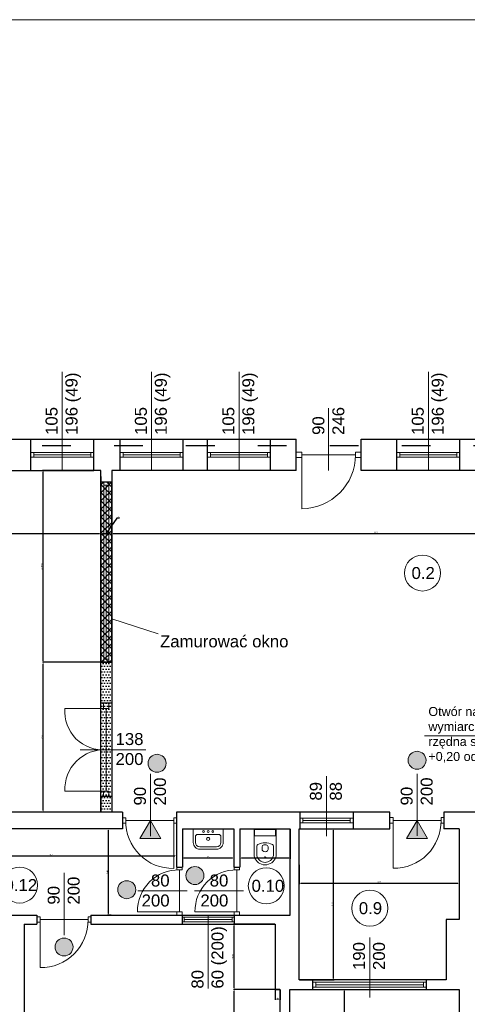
# Model space of a CAD drawing. Header units: millimetres. Extents: x 509 to 36614, y 492 to 3401.
# Tile 5 of 41: x 2313 to 3060, y 1719 to 3362. Entities that reach past the tile are written whole.
import ezdxf

# ---------------------------------------------------------------- set-up
doc = ezdxf.new("R2010")
doc.units = ezdxf.units.MM
doc.linetypes.add('ACAD_ISO03W100', pattern=[30, 12, -18])
for name, color, linetype, lineweight in [('A_Kontur_cienka', 250, 'Continuous', 0), ('B_Wyposażenie', 10, 'Continuous', 9), ('kreskowanie', 252, 'Continuous', 5), ('oddymianie', 5, 'Continuous', 20), ('opisy', 5, 'Continuous', 5), ('stolarka', 3, 'Continuous', 9), ('Wymiar', 7, 'Continuous', 5), ('wymiary', 6, 'Continuous', 5), ('ściany nośne', 1, 'Continuous', 25)]:
    doc.layers.add(name, color=color, linetype=linetype, lineweight=lineweight)
doc.styles.get("Standard").update_dxf_attribs({"font": 'ARIAL.TTF'})
doc.dimstyles.new('ISO-25', dxfattribs={"dimtxt": 2.5, "dimasz": 2.5, "dimexe": 1.25, "dimexo": 0.625, "dimtad": 1, "dimtxsty": 'Standard', "dimcen": 2.5, "dimadec": 0, "dimazin": 0, "dimtfac": 1, "dimtmove": 0, "dimatfit": 3, "dimfxl": 0, "dimarcsym": 0})

# ---------------------------------------------------------------- blocks, each defined once
blk = doc.blocks.new('*D258')
at = {"layer": 'Defpoints', "color": 0}
for p in [(2352.5, 2290.1), (2448.7, 2290.1), (2361.7, 2040.1)]:
    blk.add_point(p, dxfattribs=at)
at = {"layer": 'Wymiar', "color": 0, "lineweight": -2}
for p, q in [((2448.1, 2290.1), (2351.2, 2290.1)), ((2352.5, 2042.6), (2352.5, 2287.6)), ((2361.1, 2040.1), (2351.2, 2040.1))]:
    blk.add_line(p, q, dxfattribs=at)
at = {"layer": 'Wymiar', "color": 0}
for points in [[(2352.9, 2287.6), (2352, 2287.6), (2352.5, 2290.1)], [(2352, 2042.6), (2352.9, 2042.6), (2352.5, 2040.1)]]:
    blk.add_solid(points, dxfattribs=at)
at = {"layer": 'Wymiar', "color": 0, "insert": (2350.6, 2165.1), "char_height": 2.5, "attachment_point": 5, "rotation": 90}
blk.add_mtext('250', dxfattribs=at)
blk = doc.blocks.new('*D271')
at = {"layer": 'Defpoints', "color": 0}
for p in [(2352.5, 2610.1), (2448.7, 2610.1), (2448.7, 2290.1)]:
    blk.add_point(p, dxfattribs=at)
at = {"layer": 'Wymiar', "color": 0, "lineweight": -2}
for p, q in [((2448.1, 2610.1), (2351.2, 2610.1)), ((2352.5, 2292.6), (2352.5, 2607.6)), ((2448.1, 2290.1), (2351.2, 2290.1))]:
    blk.add_line(p, q, dxfattribs=at)
at = {"layer": 'Wymiar', "color": 0}
for points in [[(2352.9, 2607.6), (2352, 2607.6), (2352.5, 2610.1)], [(2352, 2292.6), (2352.9, 2292.6), (2352.5, 2290.1)]]:
    blk.add_solid(points, dxfattribs=at)
at = {"layer": 'Wymiar', "color": 0, "insert": (2350.3, 2450.1), "char_height": 2.5, "attachment_point": 5, "rotation": 90}
blk.add_mtext('319,95', dxfattribs=at)
blk = doc.blocks.new('*D272')
at = {"layer": 'Defpoints', "color": 0}
for p in [(1579.7, 2513.5), (2448.7, 2513.5), (2448.7, 2504.7)]:
    blk.add_point(p, dxfattribs=at)
at = {"layer": 'Wymiar', "color": 0, "lineweight": -2}
for p, q in [((1579.7, 2512.9), (1579.7, 2503.5)), ((1582.2, 2504.7), (2446.2, 2504.7)), ((2448.7, 2512.9), (2448.7, 2503.5))]:
    blk.add_line(p, q, dxfattribs=at)
at = {"layer": 'Wymiar', "color": 0}
for points in [[(1582.2, 2505.2), (1582.2, 2504.3), (1579.7, 2504.7)], [(2446.2, 2504.3), (2446.2, 2505.2), (2448.7, 2504.7)]]:
    blk.add_solid(points, dxfattribs=at)
at = {"layer": 'Wymiar', "color": 0, "insert": (2014.2, 2506.6), "char_height": 2.5, "attachment_point": 5}
blk.add_mtext('869', dxfattribs=at)
blk = doc.blocks.new('*D273')
at = {"layer": 'Defpoints', "color": 0}
for p in [(2466.7, 2600.2), (3348.7, 2600.2), (3348.7, 2504.7)]:
    blk.add_point(p, dxfattribs=at)
at = {"layer": 'Wymiar', "color": 0, "lineweight": -2}
for p, q in [((2466.7, 2599.6), (2466.7, 2503.5)), ((3348.7, 2599.6), (3348.7, 2503.5)), ((2469.2, 2504.7), (3346.2, 2504.7))]:
    blk.add_line(p, q, dxfattribs=at)
at = {"layer": 'Wymiar', "color": 0}
for points in [[(2469.2, 2505.2), (2469.2, 2504.3), (2466.7, 2504.7)], [(3346.2, 2504.3), (3346.2, 2505.2), (3348.7, 2504.7)]]:
    blk.add_solid(points, dxfattribs=at)
at = {"layer": 'Wymiar', "color": 0, "insert": (2907.7, 2506.6), "char_height": 2.5, "attachment_point": 5}
blk.add_mtext('882', dxfattribs=at)
blk = doc.blocks.new('*D274')
at = {"layer": 'Defpoints', "color": 0}
for p in [(2448.7, 2600.2), (2466.7, 2600.2), (2466.7, 2504.7)]:
    blk.add_point(p, dxfattribs=at)
at = {"layer": 'Wymiar', "color": 0, "lineweight": -2}
for p, q in [((2448.7, 2599.6), (2448.7, 2503.5)), ((2466.7, 2599.6), (2466.7, 2503.5)), ((2475.2, 2530.3), (2457.7, 2504.7)), ((2479.8, 2530.3), (2475.2, 2530.3)), ((2451.2, 2504.7), (2464.2, 2504.7))]:
    blk.add_line(p, q, dxfattribs=at)
at = {"layer": 'Wymiar', "color": 0}
for points in [[(2451.2, 2505.2), (2451.2, 2504.3), (2448.7, 2504.7)], [(2464.2, 2504.3), (2464.2, 2505.2), (2466.7, 2504.7)]]:
    blk.add_solid(points, dxfattribs=at)
at = {"layer": 'Wymiar', "color": 0, "insert": (2477.5, 2532.2), "char_height": 2.5, "attachment_point": 5}
blk.add_mtext('18', dxfattribs=at)
blk = doc.blocks.new('*D279')
at = {"layer": 'Defpoints', "color": 0}
for p in [(2763.7, 1744.1), (2763.7, 1440.1), (2854.9, 1440.1)]:
    blk.add_point(p, dxfattribs=at)
at = {"layer": 'wymiary', "color": 0, "lineweight": -2}
for p, q in [((2764.3, 1744.1), (2856.1, 1744.1)), ((2854.9, 1741.6), (2854.9, 1442.6)), ((2764.3, 1440.1), (2856.1, 1440.1))]:
    blk.add_line(p, q, dxfattribs=at)
at = {"layer": 'wymiary', "color": 0}
for points in [[(2855.3, 1741.6), (2854.5, 1741.6), (2854.9, 1744.1)], [(2854.5, 1442.6), (2855.3, 1442.6), (2854.9, 1440.1)]]:
    blk.add_solid(points, dxfattribs=at)
at = {"layer": 'wymiary', "color": 0, "insert": (2853, 1592.1), "char_height": 2.5, "attachment_point": 5, "rotation": 90}
blk.add_mtext('304', dxfattribs=at)
blk = doc.blocks.new('*D280')
at = {"layer": 'Defpoints', "color": 0}
for p in [(2779.7, 1952.9), (3046.7, 1952.9), (3046.7, 1921.2)]:
    blk.add_point(p, dxfattribs=at)
at = {"layer": 'wymiary', "color": 0, "lineweight": -2}
for p, q in [((2779.7, 1952.3), (2779.7, 1919.9)), ((3046.7, 1952.3), (3046.7, 1919.9)), ((2782.2, 1921.2), (3044.2, 1921.2))]:
    blk.add_line(p, q, dxfattribs=at)
at = {"layer": 'wymiary', "color": 0}
for points in [[(2782.2, 1921.6), (2782.2, 1920.7), (2779.7, 1921.2)], [(3044.2, 1920.7), (3044.2, 1921.6), (3046.7, 1921.2)]]:
    blk.add_solid(points, dxfattribs=at)
at = {"layer": 'wymiary', "color": 0, "insert": (2913.2, 1923.1), "char_height": 2.5, "attachment_point": 5}
blk.add_mtext('267', dxfattribs=at)
blk = doc.blocks.new('*D281')
at = {"layer": 'Defpoints', "color": 0}
for p in [(2779.7, 2012.1), (2836.9, 2012.1), (2779.7, 1760.1)]:
    blk.add_point(p, dxfattribs=at)
at = {"layer": 'wymiary', "color": 0, "lineweight": -2}
for p, q in [((2780.3, 2012.1), (2838.2, 2012.1)), ((2836.9, 1762.6), (2836.9, 2009.6)), ((2780.3, 1760.1), (2838.2, 1760.1))]:
    blk.add_line(p, q, dxfattribs=at)
at = {"layer": 'wymiary', "color": 0}
for points in [[(2837.4, 2009.6), (2836.5, 2009.6), (2836.9, 2012.1)], [(2836.5, 1762.6), (2837.4, 1762.6), (2836.9, 1760.1)]]:
    blk.add_solid(points, dxfattribs=at)
at = {"layer": 'wymiary', "color": 0, "insert": (2835, 1886.1), "char_height": 2.5, "attachment_point": 5, "rotation": 90}
blk.add_mtext('252', dxfattribs=at)
blk = doc.blocks.new('*D285')
at = {"layer": 'Defpoints', "color": 0}
for p in [(2671.2, 1744.1), (2747.7, 1744.1), (2747.7, 1440.1)]:
    blk.add_point(p, dxfattribs=at)
at = {"layer": 'wymiary', "color": 0, "lineweight": -2}
for p, q in [((2747.1, 1744.1), (2670, 1744.1)), ((2671.2, 1442.6), (2671.2, 1741.6)), ((2747.1, 1440.1), (2670, 1440.1))]:
    blk.add_line(p, q, dxfattribs=at)
at = {"layer": 'wymiary', "color": 0}
for points in [[(2671.6, 1741.6), (2670.8, 1741.6), (2671.2, 1744.1)], [(2670.8, 1442.6), (2671.6, 1442.6), (2671.2, 1440.1)]]:
    blk.add_solid(points, dxfattribs=at)
at = {"layer": 'wymiary', "color": 0, "insert": (2669.3, 1592.1), "char_height": 2.5, "attachment_point": 5, "rotation": 90}
blk.add_mtext('304', dxfattribs=at)
blk = doc.blocks.new('*D286')
at = {"layer": 'Defpoints', "color": 0}
for p in [(2671.2, 1853.1), (2739.7, 1853.1), (2739.7, 1744.1)]:
    blk.add_point(p, dxfattribs=at)
at = {"layer": 'wymiary', "color": 0, "lineweight": -2}
for p, q in [((2739.1, 1853.1), (2670, 1853.1)), ((2671.2, 1746.6), (2671.2, 1850.6)), ((2739.1, 1744.1), (2670, 1744.1))]:
    blk.add_line(p, q, dxfattribs=at)
at = {"layer": 'wymiary', "color": 0}
for points in [[(2671.6, 1850.6), (2670.8, 1850.6), (2671.2, 1853.1)], [(2670.8, 1746.6), (2671.6, 1746.6), (2671.2, 1744.1)]]:
    blk.add_solid(points, dxfattribs=at)
at = {"layer": 'wymiary', "color": 0, "insert": (2669.1, 1798.6), "char_height": 2.5, "attachment_point": 5, "rotation": 90}
blk.add_mtext('109,01', dxfattribs=at)
blk = doc.blocks.new('*D289')
at = {"layer": 'Defpoints', "color": 0}
for p in [(2466.7, 2012.1), (2461.1, 1868.1), (2466.7, 1868.1)]:
    blk.add_point(p, dxfattribs=at)
at = {"layer": 'wymiary', "color": 0, "lineweight": -2}
for p, q in [((2466, 2012.1), (2459.8, 2012.1)), ((2461.1, 2009.6), (2461.1, 1870.6)), ((2466, 1868.1), (2459.8, 1868.1))]:
    blk.add_line(p, q, dxfattribs=at)
at = {"layer": 'wymiary', "color": 0}
for points in [[(2461.5, 2009.6), (2460.6, 2009.6), (2461.1, 2012.1)], [(2460.6, 1870.6), (2461.5, 1870.6), (2461.1, 1868.1)]]:
    blk.add_solid(points, dxfattribs=at)
at = {"layer": 'wymiary', "color": 0, "insert": (2459.2, 1940.1), "char_height": 2.5, "attachment_point": 5, "rotation": 90}
blk.add_mtext('144', dxfattribs=at)
blk = doc.blocks.new('*D290')
at = {"layer": 'Defpoints', "color": 0}
for p in [(2680.7, 2012.1), (2764.7, 2012.1), (2680.7, 1963.4)]:
    blk.add_point(p, dxfattribs=at)
at = {"layer": 'wymiary', "color": 0, "lineweight": -2}
for p, q in [((2680.7, 2011.4), (2680.7, 1962.2)), ((2764.7, 2011.4), (2764.7, 1962.2)), ((2762.2, 1963.4), (2683.2, 1963.4))]:
    blk.add_line(p, q, dxfattribs=at)
at = {"layer": 'wymiary', "color": 0}
for points in [[(2683.2, 1963.9), (2683.2, 1963), (2680.7, 1963.4)], [(2762.2, 1963), (2762.2, 1963.9), (2764.7, 1963.4)]]:
    blk.add_solid(points, dxfattribs=at)
at = {"layer": 'wymiary', "color": 0, "insert": (2722.7, 1965.3), "char_height": 2.5, "attachment_point": 5}
blk.add_mtext('84', dxfattribs=at)
blk = doc.blocks.new('*D291')
at = {"layer": 'Defpoints', "color": 0}
for p in [(2584.7, 2012.1), (2670.7, 2012.1), (2584.7, 1963.4)]:
    blk.add_point(p, dxfattribs=at)
at = {"layer": 'wymiary', "color": 0, "lineweight": -2}
for p, q in [((2584.7, 2011.4), (2584.7, 1962.2)), ((2670.7, 2011.4), (2670.7, 1962.2)), ((2668.2, 1963.4), (2587.2, 1963.4))]:
    blk.add_line(p, q, dxfattribs=at)
at = {"layer": 'wymiary', "color": 0}
for points in [[(2587.2, 1963.9), (2587.2, 1963), (2584.7, 1963.4)], [(2668.2, 1963), (2668.2, 1963.9), (2670.7, 1963.4)]]:
    blk.add_solid(points, dxfattribs=at)
at = {"layer": 'wymiary', "color": 0, "insert": (2627.7, 1965.3), "char_height": 2.5, "attachment_point": 5}
blk.add_mtext('86', dxfattribs=at)
blk = doc.blocks.new('*D292')
at = {"layer": 'Defpoints', "color": 0}
for p in [(2154.7, 2012.1), (2574.7, 2012.1), (2574.7, 1967.1)]:
    blk.add_point(p, dxfattribs=at)
at = {"layer": 'wymiary', "color": 0, "lineweight": -2}
for p, q in [((2154.7, 2011.5), (2154.7, 1965.8)), ((2574.7, 2011.4), (2574.7, 1965.8)), ((2157.2, 1967.1), (2572.2, 1967.1))]:
    blk.add_line(p, q, dxfattribs=at)
at = {"layer": 'wymiary', "color": 0}
for points in [[(2157.2, 1967.5), (2157.2, 1966.7), (2154.7, 1967.1)], [(2572.2, 1966.7), (2572.2, 1967.5), (2574.7, 1967.1)]]:
    blk.add_solid(points, dxfattribs=at)
at = {"layer": 'wymiary', "color": 0, "insert": (2364.7, 1969), "char_height": 2.5, "attachment_point": 5}
blk.add_mtext('420', dxfattribs=at)
blk = doc.blocks.new('*D315')
at = {"layer": 'Defpoints', "color": 0}
for p in [(2739.7, 1744.1), (2747.7, 1744.1), (2739.7, 1728)]:
    blk.add_point(p, dxfattribs=at)
at = {"layer": 'wymiary', "color": 0, "lineweight": -2}
for p, q in [((2739.7, 1743.4), (2739.7, 1726.7)), ((2747.7, 1743.4), (2747.7, 1726.7)), ((2745.2, 1728), (2742.2, 1728))]:
    blk.add_line(p, q, dxfattribs=at)
at = {"layer": 'wymiary', "color": 0}
for points in [[(2742.2, 1728.4), (2742.2, 1727.5), (2739.7, 1728)], [(2745.2, 1727.5), (2745.2, 1728.4), (2747.7, 1728)]]:
    blk.add_solid(points, dxfattribs=at)
at = {"layer": 'wymiary', "color": 0, "insert": (2743.7, 1729.9), "char_height": 2.5, "attachment_point": 5}
blk.add_mtext('8', dxfattribs=at)

msp = doc.modelspace()

# ---------------------------------------------------------------- hatches: boundary and pattern name
at = {"layer": 'kreskowanie', "transparency": 33554687}
h = msp.add_hatch(dxfattribs=at)
h.set_pattern_fill('ANSI37', color=251, scale=3)
h.set_pattern_definition([(45, (-1928.944, 5536.164), (-6.735192, 6.735192), []), (135, (-1928.944, 5536.164), (-6.735192, -6.735192), [])])
h.paths.add_polyline_path([(2466.72, 2440.114), (2457.72, 2440.114), (2457.72, 2302.114), (2466.72, 2302.114)])
h.paths.add_polyline_path([(2448.72, 2440.114), (2448.72, 2302.114), (2457.72, 2302.114), (2457.72, 2440.114)])
h.paths.add_polyline_path([(2448.72, 2302.114), (2448.72, 2290.114), (2466.72, 2290.114), (2466.72, 2302.114), (2457.72, 2302.114)])
h.paths.add_polyline_path([(2457.72, 2440.114), (2457.72, 2578.114), (2448.72, 2578.114), (2448.72, 2440.114)])
h.paths.add_polyline_path([(2466.72, 2440.114), (2466.72, 2578.114), (2457.72, 2578.114), (2457.72, 2440.114)])
h.paths.add_polyline_path([(2466.72, 2590.114), (2448.72, 2590.114), (2448.72, 2578.114), (2457.72, 2578.114), (2466.72, 2578.114)])
at = {"layer": 'stolarka', "transparency": 33554687}
h = msp.add_hatch(color=251, dxfattribs=at)
h.dxf.hatch_style = 1
h.paths.add_polyline_path([(2557.435, 2121.372, 1), (2527.435, 2121.372, 1)])
h = msp.add_hatch(color=251, dxfattribs=at)
h.dxf.hatch_style = 1
h.paths.add_polyline_path([(2991.22, 2126.424, 1), (2961.22, 2126.424, 1)])
h = msp.add_hatch(color=251, dxfattribs=at)
h.dxf.hatch_style = 1
h.paths.add_polyline_path([(2620.638, 1934.192, 1), (2590.638, 1934.192, 1)])
h = msp.add_hatch(color=251, dxfattribs=at)
h.dxf.hatch_style = 1
h.paths.add_polyline_path([(2506.864, 1910.593, 1), (2476.864, 1910.593, 1)])
h = msp.add_hatch(color=251, dxfattribs=at)
h.dxf.hatch_style = 1
h.paths.add_polyline_path([(2402.224, 1814.986, 1), (2372.224, 1814.986, 1)])
at = {"layer": 'Wymiar', "transparency": 33554687}
h = msp.add_hatch(color=251, dxfattribs=at)
h.dxf.hatch_style = 1
h.paths.add_polyline_path([(2513.912, 1996.098), (2548.542, 1996.098), (2531.227, 2026.089)])
h = msp.add_hatch(color=251, dxfattribs=at)
h.dxf.hatch_style = 1
h.paths.add_polyline_path([(2976.22, 2026.233), (2958.905, 1996.242), (2993.535, 1996.242)])
at = {"layer": 'ściany nośne', "transparency": 33554687}
h = msp.add_hatch(dxfattribs=at)
h.set_pattern_fill('DOTS', color=251, scale=3)
h.set_pattern_definition([(0, (-1928.944, 5536.1645), (2.38125, 4.7625), [0, -4.7625])])
h.paths.add_polyline_path([(2448.72, 2290.114), (2448.72, 2222.067), (2453.22, 2222.067), (2462.22, 2222.067), (2466.72, 2222.067), (2466.72, 2290.114)])
h.paths.add_polyline_path([(2462.22, 2213.067), (2457.72, 2213.067), (2457.72, 2144.067), (2466.72, 2144.067), (2466.72, 2222.067), (2462.22, 2222.067)])
h.paths.add_polyline_path([(2453.22, 2213.067), (2457.72, 2213.067), (2462.22, 2213.067), (2462.22, 2222.067), (2453.22, 2222.067)])
h.paths.add_polyline_path([(2448.72, 2213.067), (2448.72, 2144.067), (2451.368, 2144.067, -0.02411339), (2457.72, 2144.067), (2457.72, 2213.067), (2453.22, 2213.067)])
h.paths.add_polyline_path([(2448.72, 2222.067), (2448.72, 2213.067), (2453.22, 2213.067), (2453.22, 2222.067)])
h.paths.add_polyline_path([(2448.72, 2143.916, 0.00086927), (2448.941, 2143.905, -0.00922553), (2451.368, 2144.067), (2448.72, 2144.067), (2448.72, 2143.886, -0.00084203), (2448.941, 2143.905, -0.00086927), (2448.72, 2143.886), (2448.72, 2075.067), (2453.22, 2075.067), (2457.72, 2075.067), (2457.72, 2144.067, -0.03451076), (2448.941, 2143.905, 0.00084203), (2448.72, 2143.886)], is_closed=False)
h.paths.add_polyline_path([(2462.22, 2075.067), (2462.22, 2066.067), (2466.72, 2066.067), (2466.72, 2144.067), (2457.72, 2144.067), (2457.72, 2075.067)])
h.paths.add_polyline_path([(2457.72, 2075.067), (2453.22, 2075.067), (2453.22, 2066.067), (2462.22, 2066.067), (2462.22, 2075.067)])
h.paths.add_polyline_path([(2448.72, 2075.067), (2448.72, 2066.067), (2453.22, 2066.067), (2453.22, 2075.067)])
h.paths.add_polyline_path([(2453.22, 2066.067), (2448.72, 2066.067), (2448.72, 2040.114), (2466.72, 2040.114), (2466.72, 2066.067), (2462.22, 2066.067)])

# ---------------------------------------------------------------- linework, layer by layer
at = {"layer": 'A_Kontur_cienka', "color": 0, "ltscale": 30}
msp.add_lwpolyline([(7219.139, 491.826), (509.139, 491.826), (509.139, 3361.826), (7219.139, 3361.826)], close=True, dxfattribs=at)
at = {"layer": 'B_Wyposażenie', "color": 251}
for p, q in [((2602.746, 1989.334), (2602.746, 2012.074)), ((2652.701, 1989.334), (2652.701, 2012.074)), ((2704.212, 2012.072), (2704.212, 1968.105)), ((2705.212, 2001.381), (2705.212, 2012.072)), ((2706.212, 2011.072), (2706.212, 2012.072)), ((2739.235, 2011.072), (2706.212, 2011.072)), ((2739.235, 2011.072), (2739.235, 2012.072)), ((2740.235, 2001.381), (2740.235, 2012.072)), ((2741.235, 1968.105), (2741.235, 2012.072)), ((2606.391, 1999.05), (2606.391, 1989.29)), ((2610.141, 2002.801), (2645.306, 2002.801)), ((2649.056, 1999.05), (2649.056, 1989.29)), ((2739.235, 2000.381), (2706.212, 2000.381)), ((2630.223, 1982.089), (2613.592, 1982.089)), ((2630.223, 1978.085), (2613.996, 1978.085)), ((2621.11, 1978.085), (2618.883, 1978.085)), ((2621.11, 1982.089), (2619.694, 1982.089)), ((2630.223, 1982.089), (2641.855, 1982.089)), ((2630.223, 1978.085), (2641.451, 1978.085)), ((2639.336, 1982.089), (2640.753, 1982.089)), ((2639.336, 1978.085), (2641.563, 1978.085)), ((2708.949, 1983.39), (2708.889, 1967.484)), ((2717.736, 1977.713), (2717.736, 1982.262)), ((2724.736, 1985.192), (2720.736, 1985.262)), ((2727.736, 1977.782), (2727.736, 1982.192)), ((2736.534, 1967.484), (2736.474, 1983.39))]:
    msp.add_line(p, q, dxfattribs=at)
for centre in [(2620.038, 2007.59), (2635.279, 2007.59)]:
    msp.add_circle(centre, 1.463, dxfattribs=at)
for centre, radius, start, end in [((2627.659, 2007.59), 1.463, 90, 270), ((2627.659, 2007.59), 1.463, 270, 90), ((2613.995, 1989.334), 11.249, 179.997207, 270.002793), ((2610.142, 1999.05), 3.751, 90.011278, 179.988722), ((2613.592, 1989.29), 7.201, 180.003602, 269.996398), ((2627.658, 1995.192), 2.565, 89.996323, 270.003677), ((2627.659, 1995.192), 2.565, 269.996323, 90.003677), ((2641.452, 1989.334), 11.249, 269.997207, 0.002793), ((2641.855, 1989.29), 7.201, 270.003602, 359.996398), ((2645.305, 1999.05), 3.751, 0.011278, 89.988722), ((2706.212, 2001.381), 1, 180, 270), ((2722.712, 1961.362), 27.498, 63.939577, 116.060423), ((2739.235, 2001.381), 1, 270, 0), ((2711.949, 1983.369), 3, 116.060423, 179.609769), ((2720.736, 1982.262), 3, 90, 180), ((2720.736, 1977.713), 3, 180, 228.952257), ((2722.712, 1979.325), 5.53, 224.477739, 318.160212), ((2724.736, 1982.192), 3, 0, 90), ((2724.736, 1977.782), 3, 314.319184, 0), ((2733.474, 1983.369), 3, 0.390231, 63.939577), ((2714.212, 1968.105), 10, 180, 199.269518), ((2722.723, 1971.081), 19.017, 199.269518, 340.730482), ((2722.712, 1970.149), 14.077, 190.911105, 349.088895), ((2731.235, 1968.105), 10, 340.730482, 0)]:
    msp.add_arc(centre, radius, start, end, dxfattribs=at)
at = {"layer": 'oddymianie'}
msp.add_lwpolyline([(3361.103, 2227.144), (3258.313, 2167.183), (2988.72, 2167.183)], dxfattribs=at)
at = {"layer": 'opisy', "color": 251}
for p, q in [((2384.22, 2610.067), (2384.22, 2774.652)), ((2533.22, 2610.067), (2533.22, 2774.652)), ((2679.22, 2610.067), (2679.22, 2774.652)), ((2995.22, 2610.067), (2995.22, 2774.652)), ((2828.72, 2610.067), (2828.72, 2713.779)), ((2414.12, 2144.067), (2523.843, 2144.067)), ((2531.227, 2000.099), (2531.227, 2103.812)), ((2976.22, 2000.233), (2976.22, 2103.946)), ((2825.22, 2000.093), (2825.22, 2100.093)), ((2387.224, 1834.718), (2387.224, 1938.431)), ((2592.635, 1908.574), (2510.582, 1908.574)), ((2686.84, 1908.574), (2604.786, 1908.574)), ((2627.723, 1745.542), (2627.723, 1868.074)), ((2897.22, 1730.7), (2897.22, 1830.7)), ((2897.22, 1730.7), (2897.22, 1830.7))]:
    msp.add_line(p, q, dxfattribs=at)
for centre in [(2985.33, 2438.805), (2313.185, 1918.297), (2724.718, 1917.025), (2897.386, 1879.735)]:
    msp.add_circle(centre, 30, dxfattribs=at)
at = {"layer": 'stolarka', "color": 251}
for p, q in [((2331.72, 2640.067), (2336.72, 2640.067)), ((2336.72, 2632.067), (2331.72, 2632.067)), ((2336.72, 2640.067), (2336.72, 2632.067)), ((2336.72, 2640.067), (2431.72, 2640.067)), ((2336.72, 2636.067), (2431.72, 2636.067)), ((2336.72, 2632.067), (2431.72, 2632.067)), ((2436.72, 2640.067), (2431.72, 2640.067)), ((2431.72, 2640.067), (2431.72, 2632.067)), ((2431.72, 2632.067), (2436.72, 2632.067)), ((2480.72, 2640.067), (2485.72, 2640.067)), ((2485.72, 2632.067), (2480.72, 2632.067)), ((2485.72, 2640.067), (2485.72, 2632.067)), ((2485.72, 2640.067), (2580.72, 2640.067)), ((2485.72, 2636.067), (2580.72, 2636.067)), ((2485.72, 2632.067), (2580.72, 2632.067)), ((2585.72, 2640.067), (2580.72, 2640.067)), ((2580.72, 2640.067), (2580.72, 2632.067)), ((2580.72, 2632.067), (2585.72, 2632.067)), ((2626.72, 2640.067), (2631.72, 2640.067)), ((2631.72, 2632.067), (2626.72, 2632.067)), ((2631.72, 2640.067), (2631.72, 2632.067)), ((2631.72, 2640.067), (2726.72, 2640.067)), ((2631.72, 2636.067), (2726.72, 2636.067)), ((2631.72, 2632.067), (2726.72, 2632.067)), ((2731.72, 2640.067), (2726.72, 2640.067)), ((2726.72, 2640.067), (2726.72, 2632.067)), ((2726.72, 2632.067), (2731.72, 2632.067)), ((2783.72, 2640.567), (2774.72, 2640.567)), ((2783.72, 2631.567), (2774.72, 2631.567)), ((2783.72, 2631.567), (2783.72, 2640.567)), ((2783.72, 2636.067), (2873.72, 2636.067)), ((2783.72, 2636.067), (2783.72, 2546.067)), ((2873.72, 2640.567), (2882.72, 2640.567)), ((2873.72, 2631.567), (2873.72, 2640.567)), ((2873.72, 2631.567), (2882.72, 2631.567)), ((2942.72, 2640.067), (2947.72, 2640.067)), ((2947.72, 2632.067), (2942.72, 2632.067)), ((2947.72, 2640.067), (2947.72, 2632.067)), ((2947.72, 2640.067), (3042.72, 2640.067)), ((2947.72, 2636.067), (3042.72, 2636.067)), ((2947.72, 2632.067), (3042.72, 2632.067)), ((3047.72, 2640.067), (3042.72, 2640.067)), ((3042.72, 2640.067), (3042.72, 2632.067)), ((3042.72, 2632.067), (3047.72, 2632.067)), ((2453.72, 2585.114), (2453.72, 2590.114)), ((2453.72, 2590.114), (2453.721, 2295.114)), ((2461.72, 2585.114), (2453.72, 2585.114)), ((2457.72, 2585.114), (2457.721, 2295.114)), ((2461.72, 2590.114), (2461.72, 2585.114)), ((2461.72, 2585.114), (2461.721, 2295.114)), ((2461.721, 2295.114), (2453.721, 2295.114)), ((2453.721, 2295.114), (2453.721, 2290.114)), ((2461.721, 2290.114), (2461.721, 2295.114)), ((2453.22, 2213.067), (2453.22, 2222.067)), ((2462.22, 2213.067), (2462.22, 2222.067)), ((2457.72, 2213.067), (2388.72, 2213.067)), ((2453.22, 2213.067), (2462.22, 2213.067)), ((2457.72, 2213.067), (2457.72, 2075.067)), ((2457.72, 2075.067), (2388.72, 2075.067)), ((2453.22, 2075.067), (2462.22, 2075.067)), ((2453.22, 2075.067), (2453.22, 2066.067)), ((2462.22, 2075.067), (2462.22, 2066.067)), ((2490.224, 2030.589), (2484.724, 2030.589)), ((2490.224, 2021.589), (2484.724, 2021.589)), ((2490.224, 2021.589), (2490.224, 2030.589)), ((2490.224, 2026.089), (2570.224, 2026.089)), ((2570.224, 2030.589), (2574.724, 2030.589)), ((2570.224, 2021.589), (2570.224, 2030.589)), ((2570.224, 2026.089), (2570.224, 1946.089)), ((2570.224, 2021.589), (2574.724, 2021.589)), ((2780.72, 2030.093), (2785.72, 2030.093)), ((2785.72, 2022.093), (2780.72, 2022.093)), ((2785.72, 2030.093), (2864.72, 2030.094)), ((2785.72, 2030.093), (2785.72, 2022.093)), ((2785.72, 2026.093), (2864.72, 2026.094)), ((2785.72, 2022.093), (2864.72, 2022.094)), ((2869.72, 2030.094), (2864.72, 2030.094)), ((2864.72, 2030.094), (2864.72, 2022.094)), ((2864.72, 2022.094), (2869.72, 2022.094)), ((2936.22, 2030.733), (2930.72, 2030.733)), ((2936.22, 2021.733), (2930.72, 2021.733)), ((2936.22, 2021.733), (2936.22, 2030.733)), ((2936.22, 2026.233), (3016.22, 2026.233)), ((2936.22, 2026.233), (2936.22, 1946.233)), ((3016.22, 2030.733), (3020.72, 2030.733)), ((3016.22, 2021.733), (3016.22, 2030.733)), ((3016.22, 2021.733), (3020.72, 2021.733)), ((2575.223, 1943.574), (2575.223, 1948.074)), ((2575.223, 1943.574), (2584.223, 1943.574)), ((2579.723, 1873.574), (2579.723, 1943.574)), ((2584.223, 1943.574), (2584.223, 1948.074)), ((2671.223, 1943.574), (2671.223, 1948.074)), ((2671.223, 1943.574), (2680.223, 1943.574)), ((2675.723, 1873.574), (2675.723, 1943.574)), ((2680.223, 1943.574), (2680.223, 1948.074)), ((2579.723, 1873.574), (2509.723, 1873.574)), ((2575.223, 1873.574), (2584.223, 1873.574)), ((2575.223, 1873.574), (2575.223, 1868.074)), ((2584.223, 1873.574), (2584.223, 1868.074)), ((2675.723, 1873.574), (2605.723, 1873.574)), ((2671.223, 1873.574), (2680.223, 1873.574)), ((2671.223, 1873.574), (2671.223, 1868.074)), ((2680.223, 1873.574), (2680.223, 1868.074)), ((2347.224, 1865.218), (2341.724, 1865.218)), ((2347.224, 1856.218), (2341.724, 1856.218)), ((2347.224, 1856.218), (2347.224, 1865.218)), ((2347.224, 1860.718), (2427.224, 1860.718)), ((2347.224, 1860.718), (2347.224, 1780.718)), ((2427.224, 1865.218), (2431.724, 1865.218)), ((2427.224, 1856.218), (2427.224, 1865.218)), ((2427.224, 1856.218), (2431.724, 1856.218)), ((2587.723, 1864.997), (2584.223, 1864.997)), ((2584.223, 1856.997), (2587.723, 1856.997)), ((2667.723, 1864.998), (2587.723, 1864.997)), ((2587.723, 1856.997), (2587.723, 1864.997)), ((2667.723, 1860.998), (2587.723, 1860.997)), ((2667.723, 1856.998), (2587.723, 1856.997)), ((2667.723, 1856.998), (2667.723, 1864.998)), ((2667.723, 1864.998), (2671.223, 1864.998)), ((2671.223, 1856.998), (2667.723, 1856.998)), ((2802.22, 1756.068), (2807.22, 1756.068)), ((2807.22, 1748.068), (2802.22, 1748.068)), ((2807.22, 1756.068), (2987.22, 1756.069)), ((2807.22, 1756.068), (2807.22, 1748.068)), ((2807.22, 1752.068), (2987.22, 1752.069)), ((2807.22, 1748.068), (2987.22, 1748.069)), ((2992.22, 1756.069), (2987.22, 1756.069)), ((2987.22, 1756.069), (2987.22, 1748.069)), ((2987.22, 1748.069), (2992.22, 1748.069))]:
    msp.add_line(p, q, dxfattribs=at)
for points in [[(2783.72, 2546.067, 0.41154457), (2873.72, 2636.067)], [(2388.72, 2213.067, 0.46641615), (2457.72, 2144.067, 0.44274918), (2388.72, 2075.067)], [(2570.224, 1946.089, -0.42573526), (2490.224, 2026.089)], [(2936.22, 1946.233, 0.42573526), (3016.22, 2026.233)], [(2509.723, 1873.574, -0.42548034), (2579.723, 1943.574)], [(2605.723, 1873.574, -0.42548034), (2675.723, 1943.574)], [(2347.224, 1780.718, 0.42573526), (2427.224, 1860.718)]]:
    msp.add_lwpolyline(points, format="xyb", dxfattribs=at)
for centre in [(2542.435, 2121.372), (2976.22, 2126.424), (2605.638, 1934.192), (2491.864, 1910.593), (2387.224, 1814.986)]:
    msp.add_circle(centre, 15, dxfattribs=at)
at = {"layer": 'Wymiar', "color": 251}
for p, q in [((2448.72, 2290.114), (2448.72, 2610.067)), ((2448.72, 2590.114), (2466.72, 2590.114)), ((2544.161, 2337.511), (2466.72, 2362.612)), ((2448.72, 2290.114), (2466.72, 2290.114)), ((2531.227, 2026.089), (2513.912, 1996.098)), ((2531.227, 2026.089), (2548.542, 1996.098)), ((2976.22, 2026.233), (2958.905, 1996.242)), ((2976.22, 2026.233), (2993.535, 1996.242)), ((2548.542, 1996.098), (2513.912, 1996.098)), ((2993.535, 1996.242), (2958.905, 1996.242)), ((2802.22, 1760.069), (2802.22, 1744.067)), ((2992.22, 1760.069), (2992.22, 1744.067)), ((2812.22, 1752.068), (2982.22, 1752.068))]:
    msp.add_line(p, q, dxfattribs=at)
at = {"layer": 'ściany nośne', "color": 251}
for p, q in [((2124.72, 2662.067), (2436.72, 2662.067)), ((2331.72, 2610.067), (2331.72, 2662.067)), ((2436.72, 2662.067), (2462.72, 2662.067)), ((2436.72, 2610.067), (2436.72, 2662.067)), ((2462.72, 2662.067), (2774.72, 2662.067)), ((2480.72, 2610.067), (2480.72, 2662.067)), ((2585.72, 2610.067), (2585.72, 2662.067)), ((2626.72, 2610.067), (2626.72, 2662.067)), ((2731.72, 2610.067), (2731.72, 2662.067)), ((2774.72, 2610.067), (2774.72, 2662.067)), ((2882.72, 2662.067), (3348.72, 2662.067)), ((2882.72, 2610.067), (2882.72, 2662.067)), ((2942.72, 2610.067), (2942.72, 2662.067)), ((3047.72, 2610.067), (3047.72, 2662.067)), ((2124.72, 2610.067), (2436.72, 2610.067)), ((2448.72, 2610.067), (2436.72, 2610.067)), ((2448.72, 2222.067), (2448.72, 2610.067)), ((2774.72, 2610.067), (2466.72, 2610.067)), ((2466.72, 2610.067), (2466.72, 2222.067)), ((3348.72, 2610.067), (2882.72, 2610.067)), ((2448.72, 2590.114), (2448.72, 2290.114)), ((2466.72, 2590.114), (2448.72, 2590.114)), ((2466.72, 2590.114), (2448.72, 2590.114)), ((2466.72, 2290.114), (2466.72, 2590.114)), ((2448.72, 2290.114), (2466.72, 2290.114)), ((2448.72, 2040.114), (2448.72, 2290.114)), ((2448.72, 2290.114), (2466.72, 2290.114)), ((2466.72, 2290.114), (2448.72, 2290.114)), ((2466.72, 2290.114), (2466.72, 2040.114)), ((2448.72, 2222.067), (2466.72, 2222.067)), ((2466.72, 2066.067), (2448.72, 2066.067)), ((2448.72, 2066.067), (2448.72, 2040.114)), ((2466.72, 2066.067), (2466.72, 2040.114)), ((2448.72, 2040.114), (2261.72, 2040.114)), ((2466.72, 2040.114), (2448.72, 2040.114)), ((2484.724, 2040.105), (2466.72, 2040.105)), ((2484.724, 2040.105), (2484.723, 2012.074)), ((2574.724, 2040.105), (2574.723, 2012.074)), ((2930.72, 2040.114), (2574.724, 2040.105)), ((2780.72, 2040.114), (2780.719, 2012.072)), ((2869.72, 2040.114), (2869.719, 2012.069)), ((2930.719, 2012.067), (2930.72, 2040.114)), ((3020.72, 2040.114), (3020.719, 2012.064)), ((3089.72, 2040.114), (3020.72, 2040.114)), ((2484.723, 2012.074), (2261.719, 2012.083)), ((2574.723, 2012.074), (2574.723, 1948.074)), ((2584.723, 2012.074), (2584.723, 1948.074)), ((2584.723, 2012.074), (2670.723, 2012.074)), ((2670.723, 2012.074), (2670.723, 1948.074)), ((2680.723, 2012.074), (2680.723, 1948.074)), ((2680.723, 2012.072), (2764.723, 2012.071)), ((2764.723, 1868.074), (2764.723, 2012.074)), ((2779.719, 1760.069), (2779.724, 2012.072)), ((2779.724, 2012.071), (2930.719, 2012.068)), ((3046.72, 2012.062), (3020.719, 2012.064)), ((3046.72, 2011.962), (3046.72, 1861.069)), ((2574.723, 1948.074), (2584.723, 1948.074)), ((2670.723, 1948.074), (2680.723, 1948.074)), ((2200.726, 1868.074), (2341.724, 1868.074)), ((2341.724, 1868.074), (2341.724, 1853.074)), ((2431.723, 1868.074), (2431.723, 1853.074)), ((2431.723, 1868.074), (2574.723, 1868.074)), ((2569.725, 1868.074), (2666.725, 1868.074)), ((2584.223, 1868.074), (2584.223, 1853.074)), ((2634.725, 1868.074), (2644.725, 1868.074)), ((2666.725, 1868.074), (2764.723, 1868.074)), ((2671.223, 1868.074), (2671.223, 1853.074)), ((3046.72, 1861.069), (3024.72, 1861.069)), ((3024.72, 1861.069), (3024.72, 1760.069)), ((2320.72, 1853.074), (2320.72, 1673.074)), ((2320.72, 1853.074), (2341.724, 1853.074)), ((2431.723, 1853.074), (2560.726, 1853.074)), ((2560.726, 1853.074), (2666.726, 1853.074)), ((2666.726, 1853.074), (2739.72, 1853.074)), ((2739.72, 1853.074), (2739.72, 1744.067)), ((3024.72, 1760.069), (2779.719, 1760.069)), ((2802.22, 1744.067), (2802.22, 1760.069)), ((2992.22, 1744.067), (2992.22, 1760.069)), ((2739.72, 1744.067), (2747.72, 1744.067)), ((2747.72, 1679.067), (2747.72, 1744.067)), ((2763.72, 1679.067), (2763.72, 1744.067)), ((2763.72, 1744.067), (3046.72, 1744.067)), ((3046.72, 1744.067), (3046.72, 1679.067))]:
    msp.add_line(p, q, dxfattribs=at)
at = {"layer": 'ściany nośne', "color": 251, "linetype": 'ACAD_ISO03W100', "ltscale": 4}
msp.add_line((1270.685, 2651.521), (3369.764, 2651.521), dxfattribs=at)

# ---------------------------------------------------------------- texts
at = {"layer": 'oddymianie', "insert": (2995.111, 2215.318), "char_height": 15, "width": 238.11628, "attachment_point": 1}
msp.add_mtext('Otwór napowietrzający o wymiarch 1,00 x 1,0 m \\Przędna spodu otworu +0,20 od podłogi', dxfattribs=at)
at = {"layer": 'opisy', "color": 251, "char_height": 20, "attachment_point": 1, "rotation": 90}
for s, insert, width in [('105\\P196 (49)', (2356.387, 2669.141), 104.91277), ('105\\P196 (49)', (2505.387, 2669.141), 104.91277), ('105\\P196 (49)', (2651.387, 2669.141), 104.91277), ('105\\P196 (49)', (2967.387, 2669.141), 104.91277), ('90\\P246', (2801.572, 2669.141), 6.69806), ('90\\P200', (2503.911, 2051.048), 6.69806), ('89\\P88', (2797.387, 2059.167), 104.91277), ('90\\P200', (2948.904, 2051.182), 6.69806), ('90\\P200', (2359.908, 1885.667), 6.69806), ('80\\P60 (200)', (2599.89, 1745.542), 104.91277), ('190\\P200', (2869.387, 1776.607), 104.91277), ('190\\P200', (2869.387, 1776.607), 104.91277)]:
    msp.add_mtext(s, dxfattribs=dict(at, insert=insert, width=width))
at = {"layer": 'opisy', "color": 251, "char_height": 20}
for s, insert, width, attachment_point in [('0.2', (2967.061, 2448.838), 104.91277, 1), ('Zamurować okno', (2547.419, 2334.84), 518.52271, 1), ('138\\P200', (2473.195, 2171.9), 104.91277, 1), ('0.12', (2287.943, 1928.33), 104.91277, 1), ('80\\P200', (2563.346, 1935.89), 6.69806, 3), ('80\\P200', (2661.355, 1935.89), 6.69806, 3), ('0.10', (2700.172, 1927.058), 104.91277, 1), ('0.9', (2879.118, 1889.768), 104.91277, 1)]:
    msp.add_mtext(s, dxfattribs=dict(at, insert=insert, width=width, attachment_point=attachment_point))

# ---------------------------------------------------------------- dimensions: what is measured, and where the dimension line sits
at = {"layer": 'Wymiar', "color": 251}
for base, p1, p2, picture, middle in [((2352.452, 2610.067), (2448.72, 2290.114), (2448.72, 2610.067), '*D271', (2350.324, 2450.091)), ((2352.452, 2290.114), (2361.72, 2040.114), (2448.72, 2290.114), '*D258', (2350.55, 2165.114))]:
    dim = msp.add_linear_dim(base=base, p1=p1, p2=p2, angle=90, dimstyle='ISO-25', dxfattribs=at)
    dim.commit()
    dim.dimension.update_dxf_attribs({"geometry": picture, "text_midpoint": middle})
dim = msp.add_linear_dim(base=(2466.72, 2504.741), p1=(2448.72, 2600.229), p2=(2466.72, 2600.229), dimstyle='ISO-25', override={"dimtmove": 1}, dxfattribs=at)
dim.commit()
dim.dimension.update_dxf_attribs({"geometry": '*D274', "text_midpoint": (2475.826, 2530.281), "dimtype": 160})
dim = msp.add_linear_dim(base=(3348.72, 2504.741), p1=(2466.72, 2600.229), p2=(3348.72, 2600.229), dimstyle='ISO-25', dxfattribs=at)
dim.commit()
dim.dimension.update_dxf_attribs({"geometry": '*D273', "text_midpoint": (2907.72, 2504.741), "dimtype": 160})
dim = msp.add_linear_dim(base=(2448.72, 2504.741), p1=(1579.72, 2513.516), p2=(2448.72, 2513.516), dimstyle='ISO-25', dxfattribs=at)
dim.commit()
dim.dimension.update_dxf_attribs({"geometry": '*D272', "text_midpoint": (2014.22, 2506.642)})
at = {"layer": 'wymiary', "color": 251}
for base, p1, p2, picture, middle in [((2574.723, 1967.099), (2154.727, 2012.088), (2574.723, 2012.074), '*D292', (2364.725, 1969)), ((2584.723, 1963.439), (2670.723, 2012.074), (2584.723, 2012.074), '*D291', (2627.723, 1965.34)), ((2680.723, 1963.439), (2764.723, 2012.074), (2680.723, 2012.074), '*D290', (2722.723, 1965.34)), ((3046.72, 1921.166), (2779.723, 1952.887), (3046.72, 1952.887), '*D280', (2913.222, 1923.067)), ((2739.72, 1727.958), (2747.72, 1744.067), (2739.72, 1744.067), '*D315', (2743.72, 1729.859))]:
    dim = msp.add_linear_dim(base=base, p1=p1, p2=p2, dimstyle='ISO-25', dxfattribs=at)
    dim.commit()
    dim.dimension.update_dxf_attribs({"geometry": picture, "text_midpoint": middle})
for base, p1, p2, picture, middle in [((2461.064, 1868.074), (2466.656, 2012.075), (2466.656, 1868.074), '*D289', (2459.184, 1940.074)), ((2836.939, 2012.071), (2779.719, 1760.069), (2779.723, 2012.071), '*D281', (2835.038, 1886.07)), ((2671.209, 1853.074), (2739.72, 1744.067), (2739.72, 1853.074), '*D286', (2669.081, 1798.57)), ((2671.209, 1744.067), (2747.72, 1440.067), (2747.72, 1744.067), '*D285', (2669.306, 1592.067)), ((2854.874, 1440.067), (2763.72, 1744.067), (2763.72, 1440.067), '*D279', (2852.972, 1592.067))]:
    dim = msp.add_linear_dim(base=base, p1=p1, p2=p2, angle=90, dimstyle='ISO-25', dxfattribs=at)
    dim.commit()
    dim.dimension.update_dxf_attribs({"geometry": picture, "text_midpoint": middle})

doc.saveas('drawing.dxf')
